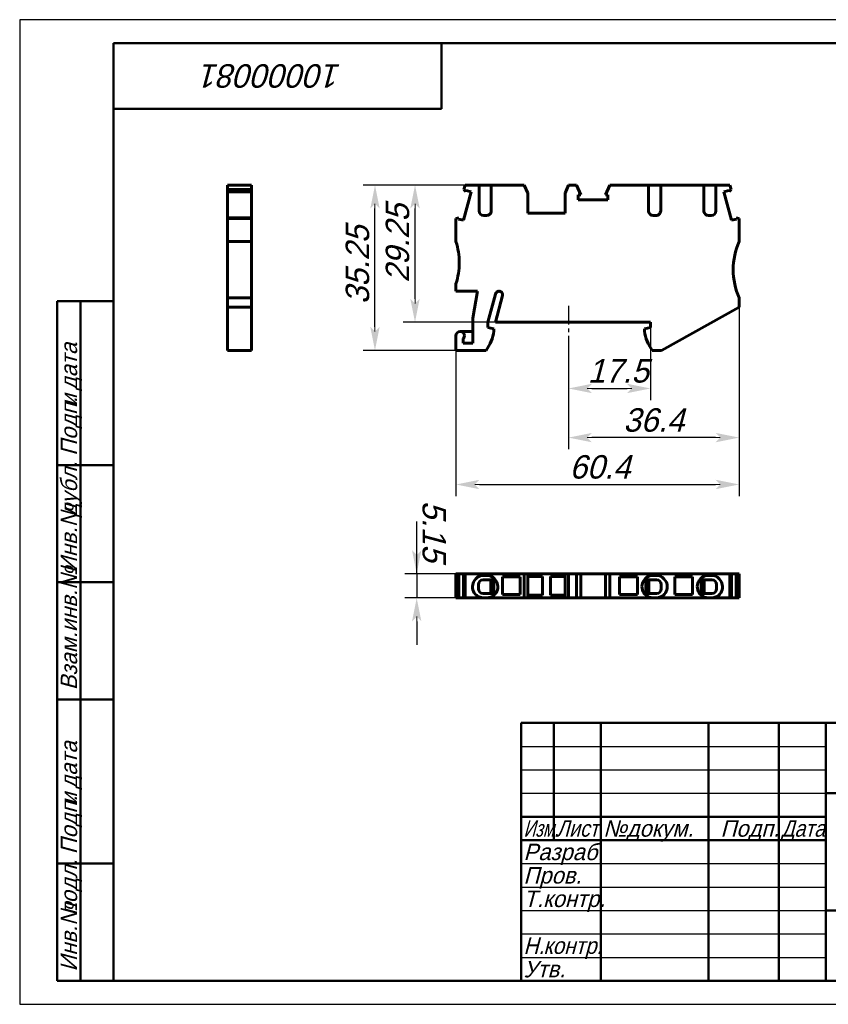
# Model space of a CAD drawing. Header units: millimetres. Extents: x 0 to 297, y 0 to 210.
# Tile 1 of 2: x 0 to 173, y 0 to 210. Entities that reach past the tile are written whole.
import ezdxf

# ---------------------------------------------------------------- set-up
doc = ezdxf.new("R2010")
doc.units = ezdxf.units.MM
doc.linetypes.add('CENTER_per1_scale0.126969', pattern=[6.45, 4.03125, -0.80625, 0.80625, -0.80625])
doc.styles.add('TextStyle_1', font='T-FLEX Type A.TTF', dxfattribs={"oblique": 15, "height": 5})
doc.styles.add('TextStyle_2', font='T-FLEX Type A.TTF', dxfattribs={"oblique": 15, "height": 3.5})
doc.styles.add('TextStyle_3', font='T-FLEX Type A.TTF', dxfattribs={"width": 0.744064, "oblique": 15, "height": 3.5})
doc.styles.add('TextStyle_4', font='T-FLEX Type A.TTF', dxfattribs={"width": 0.883061, "oblique": 15, "height": 3.5})
doc.styles.add('TextStyle_5', font='T-FLEX Type A.TTF', dxfattribs={"width": 0.94413, "oblique": 15, "height": 3.5})
doc.styles.add('TextStyle_7', font='T-FLEX Type A.TTF', dxfattribs={"oblique": 15, "height": 5})
doc.dimstyles.new('DIM_ST_1', dxfattribs={"dimtxt": 5, "dimasz": 5, "dimexe": 2.5, "dimexo": 0, "dimtad": 1, "dimrnd": 0.01, "dimdsep": 46, "dimtxsty": 'TextStyle_1', "dimblk": 'Arrow_3_C7_Status', "dimcen": 0.09, "dimclrd": 7, "dimclre": 7, "dimclrt": 7, "dimazin": 0, "dimtfac": 1, "dimtdec": 0, "dimtmove": 0, "dimatfit": 0, "dimldrblk": 'NONE', "dimfxl": 1, "dimtvp": 1, "dimtolj": 1, "dimarcsym": 0})
doc.dimstyles.new('DIM_ST_2', dxfattribs={"dimtxt": 5, "dimasz": 5, "dimexe": 2.5, "dimexo": 0, "dimtad": 1, "dimrnd": 0.01, "dimdsep": 46, "dimtxsty": 'TextStyle_1', "dimblk": 'Arrow_3_C7_Status', "dimcen": 0.09, "dimclrd": 7, "dimclre": 7, "dimclrt": 7, "dimazin": 0, "dimtfac": 1, "dimtdec": 0, "dimtmove": 0, "dimatfit": 0, "dimldrblk": 'NONE', "dimfxl": 1, "dimtvp": 1, "dimtolj": 1, "dimarcsym": 0})
doc.dimstyles.new('DIM_ST_3', dxfattribs={"dimtxt": 5, "dimasz": 5, "dimexe": 2.5, "dimexo": 0, "dimtad": 1, "dimrnd": 0.01, "dimdsep": 46, "dimtxsty": 'TextStyle_1', "dimblk": 'Arrow_3_C7_Status', "dimcen": 0.09, "dimclrd": 7, "dimclre": 7, "dimclrt": 7, "dimazin": 0, "dimtfac": 1, "dimtdec": 0, "dimtmove": 0, "dimatfit": 0, "dimldrblk": 'NONE', "dimfxl": 1, "dimtvp": 1, "dimtolj": 1, "dimarcsym": 0})

# ---------------------------------------------------------------- blocks, each defined once
blk = doc.blocks.new('Arrow_3_C7_Status')
at = {"color": 7, "linetype": 'Continuous', "lineweight": 0}
blk.add_line((-1, 0), (-0.8, 0), dxfattribs=at)
at = {"color": 7}
blk.add_solid([(-1, -0.2), (0, 0), (-0.8, 0), (-1, 0.2)], dxfattribs=at)
blk = doc.blocks.new('*D5')
at = {"color": 7, "lineweight": -2}
for p, q in [((134.59, 145.48), (134.59, 128.85)), ((117.09, 142.55), (117.09, 128.85)), ((122.09, 131.35), (129.59, 131.35))]:
    blk.add_line(p, q, dxfattribs=at)
at = {"layer": 'Defpoints', "color": 0}
for p in [(134.59, 145.48), (117.09, 142.55), (134.59, 131.35)]:
    blk.add_point(p, dxfattribs=at)
at = {"color": 7, "lineweight": -2, "xscale": 5, "yscale": 5, "zscale": 5, "rotation": 180}
blk.add_blockref('Arrow_3_C7_Status', (117.09, 131.35), dxfattribs=at)
at = {"color": 7, "lineweight": -2, "xscale": 5, "yscale": 5, "zscale": 5}
blk.add_blockref('Arrow_3_C7_Status', (134.59, 131.35), dxfattribs=at)
blk = doc.blocks.new('_None')
blk = doc.blocks.new('*D6')
at = {"color": 7, "lineweight": -2}
for p, q in [((153.49, 148.68), (153.49, 108.37)), ((93.09, 139.48), (93.09, 108.37)), ((98.09, 110.87), (148.49, 110.87))]:
    blk.add_line(p, q, dxfattribs=at)
at = {"layer": 'Defpoints', "color": 0}
for p in [(153.49, 148.68), (93.09, 139.48), (153.49, 110.87)]:
    blk.add_point(p, dxfattribs=at)
at = {"color": 7, "lineweight": -2, "xscale": 5, "yscale": 5, "zscale": 5}
for p, rotation in [((93.09, 110.87), 180), ((153.49, 110.87), 360)]:
    blk.add_blockref('Arrow_3_C7_Status', p, dxfattribs=dict(at, rotation=rotation))
blk = doc.blocks.new('*D7')
at = {"color": 7, "lineweight": -2}
for p, q in [((153.49, 148.68), (153.49, 118.37)), ((117.09, 142.55), (117.09, 118.37)), ((148.49, 120.87), (122.09, 120.87))]:
    blk.add_line(p, q, dxfattribs=at)
at = {"layer": 'Defpoints', "color": 0}
for p in [(153.49, 148.68), (117.09, 142.55), (117.09, 120.87)]:
    blk.add_point(p, dxfattribs=at)
at = {"color": 7, "lineweight": -2, "xscale": 5, "yscale": 5, "zscale": 5, "rotation": 180}
blk.add_blockref('Arrow_3_C7_Status', (117.09, 120.87), dxfattribs=at)
at = {"color": 7, "lineweight": -2, "xscale": 5, "yscale": 5, "zscale": 5}
blk.add_blockref('Arrow_3_C7_Status', (153.49, 120.87), dxfattribs=at)
blk = doc.blocks.new('*D8')
at = {"color": 7, "lineweight": -2}
for p, q in [((100.61, 174.73), (73.31, 174.73)), ((75.81, 144.48), (75.81, 169.73)), ((93.09, 139.48), (73.31, 139.48))]:
    blk.add_line(p, q, dxfattribs=at)
at = {"layer": 'Defpoints', "color": 0}
for p in [(75.81, 174.73), (100.61, 174.73), (93.09, 139.48)]:
    blk.add_point(p, dxfattribs=at)
at = {"color": 7, "lineweight": -2, "xscale": 5, "yscale": 5, "zscale": 5}
for p, rotation in [((75.81, 174.73), 90.00000000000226), ((75.81, 139.48), 270.0000000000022)]:
    blk.add_blockref('Arrow_3_C7_Status', p, dxfattribs=dict(at, rotation=rotation))
blk = doc.blocks.new('*D9')
at = {"color": 7, "lineweight": -2}
for p, q in [((100.61, 174.73), (81.85, 174.73)), ((84.35, 150.48), (84.35, 169.73)), ((101.49, 145.48), (81.85, 145.48))]:
    blk.add_line(p, q, dxfattribs=at)
at = {"layer": 'Defpoints', "color": 0}
for p in [(84.35, 174.73), (100.61, 174.73), (101.49, 145.48)]:
    blk.add_point(p, dxfattribs=at)
at = {"color": 7, "lineweight": -2, "xscale": 5, "yscale": 5, "zscale": 5}
for p, rotation in [((84.35, 174.73), 89.99999999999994), ((84.35, 145.48), 269.9999999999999)]:
    blk.add_blockref('Arrow_3_C7_Status', p, dxfattribs=dict(at, rotation=rotation))
blk = doc.blocks.new('*D10')
at = {"color": 7, "lineweight": -2}
for p, q in [((84.71, 91.83), (84.71, 102.96)), ((84.71, 96.83), (84.71, 101.83)), ((93.09, 91.83), (82.21, 91.83)), ((84.71, 91.83), (84.71, 86.68)), ((93.09, 86.68), (82.21, 86.68)), ((84.71, 81.68), (84.71, 76.68))]:
    blk.add_line(p, q, dxfattribs=at)
at = {"layer": 'Defpoints', "color": 0}
for p in [(93.09, 91.83), (84.71, 86.68), (93.09, 86.68)]:
    blk.add_point(p, dxfattribs=at)
at = {"color": 7, "lineweight": -2, "xscale": 5, "yscale": 5, "zscale": 5}
for p, rotation in [((84.71, 91.83), 269.9999999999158), ((84.71, 86.68), 89.99999999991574)]:
    blk.add_blockref('Arrow_3_C7_Status', p, dxfattribs=dict(at, rotation=rotation))
blk = doc.blocks.new('_FR1Страница_1')
at = {"color": 7, "linetype": 'Continuous', "lineweight": 25}
for p, q in [((0, 210), (0, 0)), ((297, 210), (0, 210)), ((107, 55), (172, 55)), ((107, 50), (172, 50)), ((107, 45), (172, 45)), ((107, 30), (172, 30)), ((107, 25), (172, 25)), ((107, 20), (172, 20)), ((107, 15), (172, 15)), ((107, 10), (172, 10)), ((0, 0), (297, 0))]:
    blk.add_line(p, q, dxfattribs=at)
at = {"color": 7, "linetype": 'Continuous', "lineweight": 50}
for p, q in [((20, 5), (20, 205)), ((20, 205), (292, 205)), ((90, 191), (90, 205)), ((20, 191), (90, 191)), ((8, 5), (8, 150)), ((8, 150), (20, 150)), ((13, 150), (13, 5)), ((8, 115), (20, 115)), ((8, 90), (20, 90)), ((20, 65), (8, 65)), ((107, 5), (107, 60)), ((107, 60), (292, 60)), ((114, 60), (114, 35)), ((124, 60), (124, 5)), ((147, 60), (147, 5)), ((162, 60), (162, 5)), ((172, 60), (172, 5)), ((172, 45), (292, 45)), ((107, 40), (172, 40)), ((107, 35), (172, 35)), ((8, 30), (20, 30)), ((172, 20), (292, 20)), ((20, 5), (8, 5)), ((292, 5), (20, 5))]:
    blk.add_line(p, q, dxfattribs=at)
at = {"color": 7, "oblique": 15}
for s, height, rotation, style, p in [('10000081', 5, 180, 'TextStyle_7', (68.7, 200.5)), ('дата', 3.5, 90, 'TextStyle_2', (12.25, 131.01)), ('Подп.', 3.5, 90, 'TextStyle_2', (12.25, 117)), ('и', 3.5, 90, 'TextStyle_2', (12.25, 127.51)), ('дубл.', 3.5, 90, 'TextStyle_2', (12.25, 104.01)), ('Инв.№', 3.5, 90, 'TextStyle_2', (12.25, 92)), ('Взам.инв.№', 3.5, 90, 'TextStyle_2', (12.25, 67)), ('дата', 3.5, 90, 'TextStyle_2', (12.25, 46.01)), ('Подп.', 3.5, 90, 'TextStyle_2', (12.25, 32)), ('и', 3.5, 90, 'TextStyle_2', (12.25, 42.51)), ('подл.', 3.5, 90, 'TextStyle_2', (12.25, 19.01)), ('Инв.№', 3.5, 90, 'TextStyle_2', (12.25, 7))]:
    blk.add_text(s, height=height, rotation=rotation, dxfattribs=dict(at, style=style)).set_placement(p)
for s, style, width, p in [('Изм.', 'TextStyle_3', 0.744064, (107.5, 35.75)), ('Лист', 'TextStyle_4', 0.883061, (114.5, 35.75)), ('Дата', 'TextStyle_4', 0.883061, (162.5, 35.75)), ('Н.', 'TextStyle_5', 0.94413, (107.5, 10.75)), ('контр.', 'TextStyle_5', 0.94413, (111.75, 10.75))]:
    blk.add_text(s, height=3.5, dxfattribs=dict(at, style=style, width=width)).set_placement(p)
at = {"color": 7, "style": 'TextStyle_2', "oblique": 15}
for s, p in [('№', (124.5, 35.75)), ('докум.', (129.5, 35.75)), ('Подп.', (149.53, 35.75)), ('Разраб.', (107.5, 30.75)), ('Пров.', (107.5, 25.75)), ('Т.контр.', (107.5, 20.75)), ('Утв.', (107.5, 5.75))]:
    blk.add_text(s, height=3.5, dxfattribs=at).set_placement(p)
blk = doc.blocks.new('Страница_1')
at = {"color": 7, "linetype": 'Continuous', "lineweight": 60}
for p, q in [((44.346, 174.729), (44.346, 173.767)), ((49.496, 174.729), (44.346, 174.729)), ((49.496, 174.729), (49.496, 173.767)), ((95.047, 174.729), (94.789, 173.767)), ((98.012, 174.729), (95.047, 174.729)), ((98.012, 169.229), (98.012, 174.729)), ((98.014, 174.729), (99.012, 174.729)), ((99.612, 174.729), (99.012, 174.729)), ((100.61, 174.729), (99.612, 174.729)), ((107.669, 174.729), (100.612, 174.729)), ((100.612, 174.729), (100.612, 169.229)), ((108.387, 173.029), (107.669, 174.729)), ((117.106, 174.729), (116.387, 173.029)), ((118.778, 174.729), (117.106, 174.729)), ((118.778, 174.729), (119.703, 172.624)), ((124.972, 172.624), (125.897, 174.729)), ((125.897, 174.729), (134.162, 174.729)), ((134.162, 174.729), (134.162, 169.229)), ((134.164, 174.729), (135.162, 174.729)), ((135.162, 174.729), (135.762, 174.729)), ((136.76, 174.729), (135.762, 174.729)), ((136.762, 169.229), (136.762, 174.729)), ((145.962, 174.729), (136.762, 174.729)), ((145.962, 174.729), (145.962, 169.229)), ((145.964, 174.729), (146.962, 174.729)), ((146.962, 174.729), (147.562, 174.729)), ((148.56, 174.729), (147.562, 174.729)), ((151.527, 174.729), (148.562, 174.729)), ((148.562, 169.229), (148.562, 174.729)), ((151.527, 174.729), (151.785, 173.767)), ((44.346, 173.767), (49.496, 173.767)), ((44.346, 173.334), (44.346, 173.767)), ((49.496, 173.334), (44.346, 173.334)), ((44.346, 173.32), (44.346, 173.332)), ((44.346, 167.752), (44.346, 173.32)), ((44.346, 173.32), (49.496, 173.32)), ((49.496, 173.334), (49.496, 173.767)), ((49.496, 173.32), (49.496, 173.332)), ((49.496, 167.752), (49.496, 173.32)), ((94.689, 167.21), (96.326, 173.32)), ((95.222, 173.334), (94.789, 173.767)), ((95.222, 173.334), (95.293, 173.597)), ((95.293, 173.597), (96.326, 173.32)), ((108.387, 168.729), (108.387, 173.029)), ((116.387, 168.729), (116.387, 173.029)), ((119.175, 171.554), (119.175, 172.624)), ((119.175, 172.624), (119.703, 172.624)), ((124.972, 172.624), (125.5, 172.624)), ((125.5, 172.624), (125.5, 171.554)), ((150.248, 173.32), (151.282, 173.597)), ((151.885, 167.21), (150.248, 173.32)), ((151.282, 173.597), (151.352, 173.334)), ((151.352, 173.334), (151.785, 173.767)), ((125.5, 171.554), (119.175, 171.554)), ((99.612, 168.229), (99.012, 168.229)), ((116.387, 168.729), (108.387, 168.729)), ((135.162, 168.229), (135.762, 168.229)), ((146.962, 168.229), (147.562, 168.229)), ((44.346, 167.579), (44.346, 167.75)), ((44.346, 167.75), (49.496, 167.75)), ((44.346, 167.579), (44.346, 162.679)), ((44.346, 167.579), (49.496, 167.579)), ((49.496, 167.579), (49.496, 167.75)), ((49.496, 167.579), (49.496, 162.679)), ((93.726, 167.75), (93.087, 167.579)), ((93.087, 162.679), (93.087, 167.579)), ((93.656, 167.487), (93.726, 167.75)), ((94.689, 167.21), (93.656, 167.487)), ((152.919, 167.487), (151.885, 167.21)), ((152.848, 167.75), (152.919, 167.487)), ((153.487, 167.579), (152.848, 167.75)), ((153.487, 167.579), (153.487, 162.679)), ((44.346, 162.679), (44.346, 156.679)), ((49.496, 162.679), (44.346, 162.679)), ((49.496, 162.679), (49.496, 156.679)), ((44.346, 156.679), (44.346, 150.679)), ((49.496, 156.679), (49.496, 150.679)), ((93.087, 152.079), (93.087, 153.679)), ((97.699, 152.079), (93.087, 152.079)), ((96.687, 146.341), (97.699, 152.079)), ((99.887, 145.479), (101.497, 151.486)), ((49.496, 150.679), (44.346, 150.679)), ((44.346, 150.679), (44.346, 148.679)), ((49.496, 150.679), (49.496, 148.679)), ((101.487, 145.479), (103.016, 151.183)), ((153.487, 150.679), (153.487, 148.679)), ((44.346, 148.679), (44.346, 139.479)), ((49.496, 148.679), (44.346, 148.679)), ((49.496, 148.679), (49.496, 139.479)), ((153.487, 148.679), (136.905, 139.479)), ((96.687, 140.979), (96.687, 146.341)), ((99.887, 145.479), (99.887, 144.379)), ((134.587, 145.479), (101.487, 145.479)), ((134.587, 144.379), (134.587, 145.479)), ((93.987, 143.479), (96.687, 143.479)), ((99.887, 144.379), (101.187, 144.031)), ((101.187, 144.031), (101.187, 143.579)), ((133.287, 144.031), (134.587, 144.379)), ((133.287, 143.579), (133.287, 144.031)), ((93.087, 139.479), (93.087, 142.579)), ((94.587, 141.909), (94.587, 140.979)), ((94.587, 140.979), (96.687, 140.979)), ((49.496, 139.479), (44.346, 139.479)), ((99.528, 139.479), (93.087, 139.479)), ((136.905, 139.479), (134.946, 139.479)), ((93.087, 86.677), (93.087, 91.827)), ((93.726, 91.827), (93.087, 91.827)), ((93.726, 91.827), (93.726, 86.677)), ((94.689, 91.827), (93.728, 91.827)), ((94.689, 86.677), (94.689, 91.827)), ((94.689, 91.827), (94.787, 91.827)), ((95.047, 91.827), (94.789, 91.827)), ((94.789, 91.827), (94.789, 86.677)), ((107.669, 91.827), (95.047, 91.827)), ((95.047, 91.827), (95.047, 86.677)), ((98.887, 90.527), (99.012, 90.527)), ((99.612, 91.477), (99.012, 91.477)), ((99.012, 90.527), (99.612, 90.527)), ((99.612, 90.527), (101.162, 90.527)), ((100.537, 90.527), (100.537, 87.627)), ((101.3, 90.783), (101.162, 90.679)), ((101.162, 87.474), (101.162, 90.679)), ((102.987, 91.177), (106.787, 91.177)), ((102.987, 87.377), (102.987, 91.177)), ((106.787, 91.177), (106.787, 87.377)), ((108.387, 91.827), (107.669, 91.827)), ((107.669, 86.677), (107.669, 91.827)), ((116.387, 91.827), (108.387, 91.827)), ((108.387, 91.827), (108.387, 86.677)), ((111.537, 91.252), (108.387, 91.252)), ((111.537, 91.252), (111.537, 87.252)), ((116.387, 91.252), (113.237, 91.252)), ((113.237, 87.252), (113.237, 91.252)), ((116.387, 86.677), (116.387, 91.827)), ((117.106, 91.827), (116.387, 91.827)), ((117.106, 86.677), (117.106, 91.827)), ((118.778, 91.827), (117.106, 91.827)), ((118.778, 91.827), (119.703, 91.827)), ((118.778, 86.677), (118.778, 91.827)), ((119.703, 91.827), (119.703, 86.677)), ((124.97, 91.827), (119.705, 91.827)), ((124.972, 86.677), (124.972, 91.827)), ((124.972, 91.827), (125.897, 91.827)), ((125.897, 86.677), (125.897, 91.827)), ((125.897, 91.827), (151.527, 91.827)), ((127.987, 91.177), (131.787, 91.177)), ((127.987, 87.377), (127.987, 91.177)), ((131.787, 91.177), (131.787, 87.377)), ((133.474, 90.783), (133.612, 90.679)), ((133.612, 87.474), (133.612, 90.679)), ((135.162, 90.527), (133.612, 90.527)), ((134.237, 90.527), (134.237, 87.627)), ((135.162, 91.477), (135.762, 91.477)), ((135.762, 90.527), (135.162, 90.527)), ((135.887, 90.527), (135.762, 90.527)), ((143.587, 91.177), (139.787, 91.177)), ((139.787, 91.177), (139.787, 87.377)), ((143.587, 87.377), (143.587, 91.177)), ((145.274, 90.783), (145.412, 90.679)), ((145.412, 87.474), (145.412, 90.679)), ((146.962, 90.527), (145.412, 90.527)), ((146.037, 90.527), (146.037, 87.627)), ((146.962, 91.477), (147.562, 91.477)), ((147.562, 90.527), (146.962, 90.527)), ((147.687, 90.527), (147.562, 90.527)), ((151.527, 91.827), (151.785, 91.827)), ((151.527, 91.827), (151.527, 86.677)), ((151.785, 86.677), (151.785, 91.827)), ((151.885, 91.827), (151.787, 91.827)), ((152.846, 91.827), (151.885, 91.827)), ((151.885, 91.827), (151.885, 86.677)), ((152.848, 86.677), (152.848, 91.827)), ((153.487, 91.827), (152.848, 91.827)), ((153.487, 86.677), (153.487, 91.827)), ((97.887, 89.077), (97.887, 89.527)), ((97.887, 88.627), (97.887, 89.077)), ((136.887, 89.077), (136.887, 89.527)), ((136.887, 88.627), (136.887, 89.077)), ((148.687, 89.077), (148.687, 89.527)), ((148.687, 88.627), (148.687, 89.077)), ((93.726, 86.677), (93.087, 86.677)), ((94.689, 86.677), (93.728, 86.677)), ((94.689, 86.677), (94.787, 86.677)), ((95.047, 86.677), (94.789, 86.677)), ((98.012, 86.677), (95.047, 86.677)), ((98.012, 86.895), (98.012, 86.677)), ((98.012, 86.677), (99.012, 86.677)), ((99.012, 87.627), (98.887, 87.627)), ((99.012, 87.627), (99.612, 87.627)), ((99.612, 86.677), (99.012, 86.677)), ((101.162, 87.627), (99.612, 87.627)), ((99.612, 86.677), (100.605, 86.677)), ((100.605, 86.677), (100.612, 86.677)), ((100.612, 86.677), (100.612, 86.895)), ((107.669, 86.677), (100.612, 86.677)), ((101.3, 87.37), (101.162, 87.474)), ((106.787, 87.377), (102.987, 87.377)), ((108.387, 86.677), (107.669, 86.677)), ((111.537, 87.252), (108.387, 87.252)), ((116.387, 86.677), (108.387, 86.677)), ((113.237, 87.252), (116.387, 87.252)), ((117.106, 86.677), (116.387, 86.677)), ((118.778, 86.677), (117.106, 86.677)), ((118.778, 86.677), (119.703, 86.677)), ((124.97, 86.677), (119.705, 86.677)), ((124.972, 86.677), (125.897, 86.677)), ((125.897, 86.677), (134.162, 86.677)), ((131.787, 87.377), (127.987, 87.377)), ((133.474, 87.37), (133.612, 87.474)), ((133.612, 87.627), (135.162, 87.627)), ((134.162, 86.895), (134.162, 86.677)), ((134.17, 86.677), (134.162, 86.677)), ((135.162, 86.677), (134.17, 86.677)), ((135.762, 87.627), (135.162, 87.627)), ((135.162, 86.677), (135.762, 86.677)), ((135.762, 87.627), (135.887, 87.627)), ((136.762, 86.677), (135.762, 86.677)), ((136.762, 86.677), (136.762, 86.895)), ((145.962, 86.677), (136.762, 86.677)), ((139.787, 87.377), (143.587, 87.377)), ((145.274, 87.37), (145.412, 87.474)), ((145.412, 87.627), (146.962, 87.627)), ((145.962, 86.895), (145.962, 86.677)), ((145.97, 86.677), (145.962, 86.677)), ((146.962, 86.677), (145.97, 86.677)), ((147.562, 87.627), (146.962, 87.627)), ((146.962, 86.677), (147.562, 86.677)), ((147.562, 87.627), (147.687, 87.627)), ((148.562, 86.677), (147.562, 86.677)), ((148.562, 86.677), (148.562, 86.895)), ((151.527, 86.677), (148.562, 86.677)), ((151.527, 86.677), (151.785, 86.677)), ((151.885, 86.677), (151.787, 86.677)), ((152.846, 86.677), (151.885, 86.677)), ((153.487, 86.677), (152.848, 86.677))]:
    blk.add_line(p, q, dxfattribs=at)
at = {"color": 7, "linetype": 'CENTER_per1_scale0.126969', "lineweight": 25}
blk.add_line((117.087, 149.004), (117.087, 142.554), dxfattribs=at)
blk.add_line((117.087, 149.004), (117.087, 142.554), dxfattribs=at)
at = {"color": 7, "linetype": 'Continuous', "lineweight": 60}
for centre, radius, start, end in [((99.012, 169.229), 1, 180, 270), ((99.612, 169.229), 1, 270, 353), ((99.612, 169.229), 1, 353, 0.00001), ((135.162, 169.229), 1, 180, 187), ((135.162, 169.229), 1, 187, 270), ((135.762, 169.229), 1, 270, 0.00001), ((146.962, 169.229), 1, 180, 187), ((146.962, 169.229), 1, 187, 270), ((147.562, 169.229), 1, 270, 0), ((78.778, 158.179), 15, 0, 17.4576), ((167.235, 156.679), 15, 156.42182, 180), ((78.778, 158.179), 15, 342.5424, 360), ((167.235, 156.679), 15, 180, 203.57818), ((102.27, 151.279), 0.8, 73.31672, 165), ((102.339, 151.364), 0.7, 0, 76.79952), ((102.339, 151.364), 0.7, 345, 0.00001), ((93.987, 142.579), 0.9, 0.00001, 180), ((91.793, 144.995), 9.5, 324.50968, 351.4318), ((142.681, 144.995), 9.5, 188.5682, 215.49032), ((93.987, 142.579), 0.9, 311.81031, 0.00001), ((99.012, 89.077), 2.4, 90, 180), ((98.887, 89.527), 1, 90, 180), ((99.612, 89.077), 2.4, 360, 90), ((135.162, 89.077), 2.4, 90, 180), ((135.762, 89.077), 2.4, 360, 90), ((135.887, 89.527), 1, 360, 90), ((146.962, 89.077), 2.4, 90, 180), ((147.562, 89.077), 2.4, 360, 90), ((147.687, 89.527), 1, 360, 90), ((99.012, 89.077), 2.4, 180, 245.37568), ((98.887, 88.627), 1, 180, 270), ((99.612, 89.077), 2.4, 294.62432, 360), ((135.162, 89.077), 2.4, 180, 245.37568), ((135.887, 88.627), 1, 270, 0), ((135.762, 89.077), 2.4, 294.62432, 360), ((146.962, 89.077), 2.4, 180, 245.37568), ((147.687, 88.627), 1, 270, 0), ((147.562, 89.077), 2.4, 294.62432, 360), ((99.012, 89.077), 2.4, 245.37568, 270), ((99.612, 89.077), 2.4, 270.00001, 294.42869), ((99.6, 89.103), 2.429, 294.43143, 294.62472), ((135.162, 89.077), 2.4, 245.37568, 245.57131), ((135.162, 89.077), 2.4, 245.57131, 270), ((135.762, 89.077), 2.4, 270.00002, 294.6243), ((146.962, 89.077), 2.4, 245.37568, 245.57131), ((146.962, 89.077), 2.4, 245.57131, 270), ((147.562, 89.077), 2.4, 270.00002, 294.6243)]:
    blk.add_arc(centre, radius, start, end, dxfattribs=at)
blk.add_blockref('_FR1Страница_1', (0, 0))
at = {"color": 7, "style": 'TextStyle_1', "oblique": 15}
for s, rotation, p in [('29.25', 90, (83.097, 153.927)), ('35.25', 90, (74.557, 149.312)), ('5.15', 270, (85.957, 107.432))]:
    blk.add_text(s, height=5, rotation=rotation, dxfattribs=at).set_placement(p)
for s, p in [('17.5', (121.192, 132.604)), ('36.4', (128.767, 122.124)), ('60.4', (117.3, 112.124))]:
    blk.add_text(s, height=5, dxfattribs=at).set_placement(p)
for base, p1, p2, angle, dimstyle, picture, middle, dimtype in [((75.807, 174.729), (93.087, 139.479), (100.612, 174.729), 90, 'DIM_ST_2', '*D8', (75.807, 155.744), 160), ((84.347, 174.729), (101.487, 145.479), (100.612, 174.729), 90, 'DIM_ST_2', '*D9', (84.347, 160.714), 160), ((117.087, 120.874), (153.487, 148.679), (117.087, 142.554), 180, 'DIM_ST_2', '*D7', (133.947, 120.874), 160), ((84.707, 86.677), (93.087, 91.827), (93.087, 86.677), 270, 'DIM_ST_3', '*D10', (84.707, 102.964), 161)]:
    dim = blk.add_linear_dim(base=base, p1=p1, p2=p2, angle=angle, text=' ', dimstyle=dimstyle)
    dim.commit()
    dim.dimension.update_dxf_attribs({"geometry": picture, "text_midpoint": middle, "dimtype": dimtype})
for base, p1, p2, dimstyle, picture, middle in [((153.487, 110.874), (93.087, 139.479), (153.487, 148.679), 'DIM_ST_2', '*D6', (122.657, 110.874)), ((134.587, 131.354), (117.087, 142.554), (134.587, 145.479), 'DIM_ST_1', '*D5', (125.837, 131.354))]:
    dim = blk.add_linear_dim(base=base, p1=p1, p2=p2, text=' ', dimstyle=dimstyle)
    dim.commit()
    dim.dimension.update_dxf_attribs({"geometry": picture, "text_midpoint": middle, "dimtype": 160})

msp = doc.modelspace()

# ---------------------------------------------------------------- block references
msp.add_blockref('Страница_1', (0, 0))

doc.saveas('drawing.dxf')
